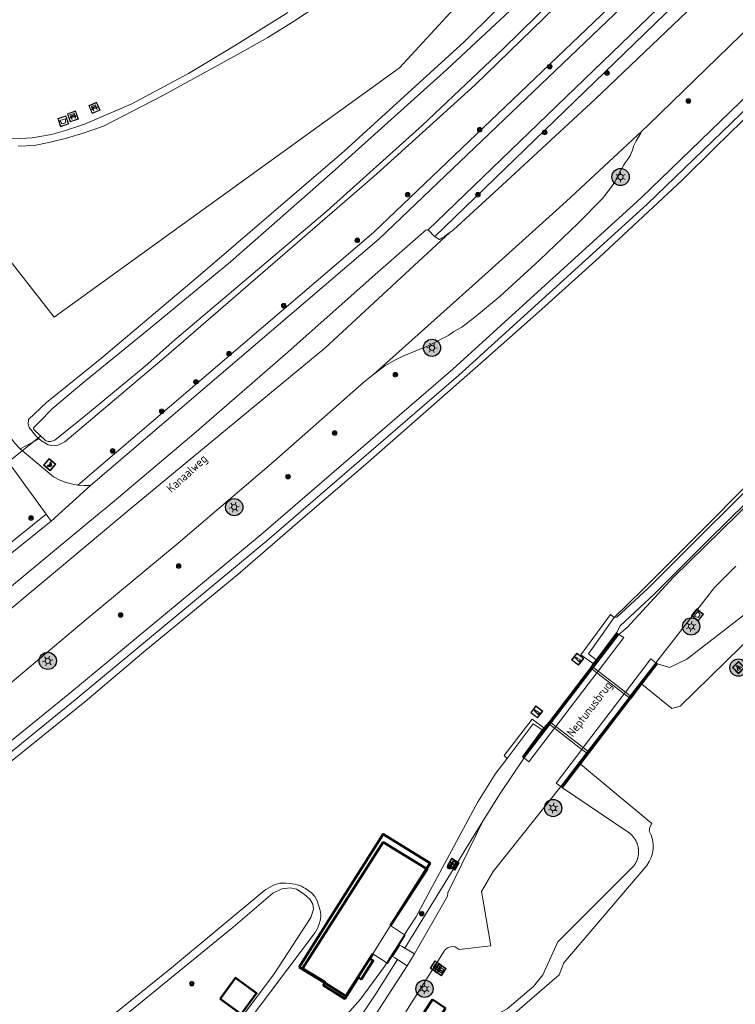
# Model space of a CAD drawing. Header units: metres. Extents: x 94279 to 96109, y 461866 to 463040.
# Tile 30 of 175: x 94806 to 94889, y 462527 to 462641. Entities that reach past the tile are written whole.
import ezdxf
from ezdxf.enums import TextEntityAlignment as Align

# ---------------------------------------------------------------- set-up
doc = ezdxf.new("R2010")
doc.units = ezdxf.units.M
doc.layers.get('0').update_dxf_attribs({"linetype": 'CONTINUOUS'})
for name, color, linetype, lineweight in [('B-WE-OV-LICHTMAST', 252, 'CONTINUOUS', 25), ('B_BEBOUWINGSGRENS_0', 132, 'CONTINUOUS', 50), ('B_OPSTAL_0', 132, 'CONTINUOUS', 50), ('B_OPSTAL_1', 132, 'CONTINUOUS', 50), ('B_WOONBOOT_LIJN_0', 132, 'CONTINUOUS', 50), ('G_GRENS_ALGEMEEN_0', 251, 'CONTINUOUS', 13), ('K_DUIKER_LIJN_-1', 251, 'CONTINUOUS', 13), ('K_KUNSTWERKGRENS_0', 251, 'CONTINUOUS', 13), ('K_KUNSTWERKGRENS_1', 251, 'CONTINUOUS', 13), ('Q_AFVALBAK_0', 251, 'CONTINUOUS', 13), ('Q_BALUSTRADE_LIJN_0', 251, 'CONTINUOUS', 13), ('Q_BANK_0', 251, 'CONTINUOUS', 13), ('Q_BETAALAUTOMAAT_0', 251, 'CONTINUOUS', 13), ('Q_BOOM_0', 251, 'CONTINUOUS', 13), ('Q_DAMWAND_0', 251, 'CONTINUOUS', 13), ('Q_ELEKTRAKAST_0', 251, 'CONTINUOUS', 13), ('Q_LICHTMAST_0', 251, 'CONTINUOUS', 13), ('Q_LICHTPUNT_1', 251, 'CONTINUOUS', 13), ('Q_MEERPAAL_0', 251, 'CONTINUOUS', 13), ('Q_STRAATNAAMBORD_0', 251, 'CONTINUOUS', 13), ('Q_VERKEERSBORDPAAL_0', 251, 'CONTINUOUS', 13), ('T_CULTUURGRENS_0', 251, 'CONTINUOUS', 13), ('T_WALBESCHERMING_0', 251, 'CONTINUOUS', 13), ('V_WEGGRENS_0', 251, 'CONTINUOUS', 13), ('V_WEGGRENS_1', 251, 'CONTINUOUS', 13), ('W_KADEMUUR_30CM_0', 251, 'CONTINUOUS', 13), ('W_WALBESCHERMING_LIJN_0', 251, 'CONTINUOUS', 13), ('W_WATERGRENS_0', 251, 'CONTINUOUS', 13), ('Z_KUNSTWERKNAAM_1', 251, 'CONTINUOUS', 13), ('Z_STRAATNAAM_0', 251, 'CONTINUOUS', 13)]:
    doc.layers.add(name, color=color, linetype=linetype, lineweight=lineweight)
doc.styles.get("Standard").update_dxf_attribs({"font": 'isocp.shx'})

# ---------------------------------------------------------------- blocks, each defined once
blk = doc.blocks.new('Q_LICHTMAST')
for points in [[(-0.26, 0.15), (-0.52, 0.3)], [(0, 0.3), (0, 0.6)], [(0.26, 0.15), (0.52, 0.3)], [(-0.26, -0.15), (-0.52, -0.3)], [(0, -0.3), (0, -0.6)], [(0.26, -0.15), (0.52, -0.3)]]:
    blk.add_lwpolyline(points)
blk.add_circle((0, 0), 0.3)
blk = doc.blocks.new('Q_VERKEERSBORDPAAL')
for points in [[(-0.5, 0.5), (0.5, 0.5), (0.5, -0.5), (-0.5, -0.5)], [(-0.08, 0.33), (0.07, 0.33), (0.07, -0.33), (-0.08, -0.33)]]:
    blk.add_lwpolyline(points, close=True)
blk.add_lwpolyline([(-0.44, 0.46), (0.44, 0.46, -0.414214), (0.46, 0.44), (0.46, -0.44, -0.414214), (0.44, -0.46), (-0.44, -0.46, -0.414214), (-0.46, -0.44), (-0.46, 0.44), (-0.46, 0.44), (-0.46, 0.45), (-0.46, 0.45), (-0.46, 0.45), (-0.46, 0.45), (-0.46, 0.45), (-0.46, 0.45), (-0.46, 0.46), (-0.46, 0.46), (-0.46, 0.46), (-0.45, 0.46), (-0.45, 0.46), (-0.45, 0.46), (-0.45, 0.46), (-0.45, 0.46), (-0.45, 0.46), (-0.44, 0.46), (-0.44, 0.46)], format="xyb")
blk = doc.blocks.new('Q_LICHTPUNT')
for points in [[(-0.5, 0.5), (0.5, 0.5), (0.5, -0.5), (-0.5, -0.5)], [(-0.46, 0.46), (0.46, 0.46), (0.46, -0.46), (-0.46, -0.46)], [(-0.12, 0.08), (-0.08, 0.05), (-0.26, -0.23), (-0.3, -0.2)], [(-0.03, 0.03), (0.02, 0.03), (0.02, -0.3), (-0.03, -0.3)], [(0.08, 0.05), (0.12, 0.08), (0.29, -0.21), (0.25, -0.24)]]:
    blk.add_lwpolyline(points, close=True)
blk.add_circle((0, 0.21), 0.103)
blk = doc.blocks.new('Q_BETAALAUTOMAAT')
blk.add_lwpolyline([(-0.5, 0.5), (0.5, 0.5), (0.5, -0.5), (-0.5, -0.5)], close=True)
for points in [[(-0.44, 0.46), (0.44, 0.46, -0.414214), (0.46, 0.44), (0.46, -0.44, -0.414214), (0.44, -0.46), (-0.44, -0.46, -0.414214), (-0.46, -0.44), (-0.46, 0.44), (-0.46, 0.44), (-0.46, 0.45), (-0.46, 0.45), (-0.46, 0.45), (-0.46, 0.45), (-0.46, 0.45), (-0.46, 0.45), (-0.46, 0.46), (-0.46, 0.46), (-0.46, 0.46), (-0.45, 0.46), (-0.45, 0.46), (-0.45, 0.46), (-0.45, 0.46), (-0.45, 0.46), (-0.45, 0.46), (-0.44, 0.46), (-0.44, 0.46)], [(-0.2, 0.03, 0.050902), (-0.2, -0.03)], [(0, 0.29, 0.299915), (-0.19, 0.1)], [(-0.11, 0.03, 0.069027), (-0.11, -0.03)], [(0, 0.2, 0.158079), (-0.09, 0.1)], [(0.15, 0.29, 0.138529), (0, 0.29)], [(0.14, 0.2, 0.200552), (0, 0.2)], [(-0.18, -0.1, 0.345501), (0.02, -0.28)], [(-0.09, -0.1, 0.158478), (0.01, -0.2)], [(0.01, -0.2, 0.260272), (0.13, -0.18)], [(0.02, -0.28, 0.17253), (0.15, -0.27)]]:
    blk.add_lwpolyline(points, format="xyb")
for points in [[(-0.2, 0.03), (-0.27, 0.03), (-0.27, 0.1)], [(-0.27, 0.1), (-0.19, 0.1)], [(0.06, 0.03), (-0.11, 0.03)], [(-0.09, 0.1), (0.06, 0.1)], [(0.06, 0.1), (0.06, 0.03)], [(0.15, 0.29), (0.14, 0.2)], [(-0.18, -0.1), (-0.27, -0.1), (-0.27, -0.03)], [(-0.27, -0.03), (-0.2, -0.03)], [(-0.11, -0.03), (0.06, -0.03)], [(0.06, -0.1), (-0.09, -0.1)], [(0.06, -0.03), (0.06, -0.1)], [(0.13, -0.18), (0.15, -0.27)]]:
    blk.add_lwpolyline(points)
blk = doc.blocks.new('Q_BANK')
blk.add_lwpolyline([(-0.5, 0.5), (0.5, 0.5), (0.5, -0.5), (-0.5, -0.5)], close=True)
blk.add_lwpolyline([(-0.44, 0.46), (0.44, 0.46, -0.414214), (0.46, 0.44), (0.46, -0.44, -0.414214), (0.44, -0.46), (-0.44, -0.46, -0.414214), (-0.46, -0.44), (-0.46, 0.44), (-0.46, 0.44), (-0.46, 0.45), (-0.46, 0.45), (-0.46, 0.45), (-0.46, 0.45), (-0.46, 0.45), (-0.46, 0.45), (-0.46, 0.46), (-0.46, 0.46), (-0.46, 0.46), (-0.45, 0.46), (-0.45, 0.46), (-0.45, 0.46), (-0.45, 0.46), (-0.45, 0.46), (-0.45, 0.46), (-0.44, 0.46), (-0.44, 0.46)], format="xyb")
for points in [[(-0.27, 0.02), (-0.37, -0.08)], [(-0.18, 0.13), (-0.27, 0.13), (-0.27, 0.28)], [(-0.27, 0.28), (0.26, 0.28), (0.26, 0.13), (0.17, 0.13)], [(-0.18, 0.02), (-0.27, 0.02)], [(-0.27, 0.02), (-0.18, 0.02)], [(-0.18, 0.02), (-0.18, 0.13)], [(-0.18, 0.13), (-0.14, 0.13)], [(-0.14, 0.13), (-0.14, 0.02)], [(0.13, 0.13), (-0.14, 0.13)], [(0.13, 0.02), (-0.14, 0.02)], [(-0.14, 0.02), (0.13, 0.02)], [(0.13, 0.02), (-0.14, 0.02)], [(-0.14, 0.02), (0.13, 0.02)], [(-0.14, 0.02), (0.13, 0.02)], [(0.13, 0.02), (0.13, 0.13)], [(0.13, 0.13), (0.17, 0.13)], [(0.17, 0.13), (0.17, 0.02)], [(0.17, 0.02), (0.26, 0.02)], [(0.17, 0.02), (0.26, 0.02)], [(0.26, 0.02), (0.36, -0.08)], [(-0.24, -0.08), (-0.37, -0.08)], [(-0.19, -0.08), (-0.19, -0.27), (-0.24, -0.27), (-0.24, -0.08)], [(-0.24, -0.08), (-0.19, -0.08)], [(0.18, -0.08), (-0.19, -0.08)], [(0.23, -0.08), (0.23, -0.27), (0.18, -0.27), (0.18, -0.08)], [(0.18, -0.08), (0.23, -0.08)], [(0.36, -0.08), (0.23, -0.08)]]:
    blk.add_lwpolyline(points)
blk = doc.blocks.new('Q_ELEKTRAKAST')
for points in [[(-0.5, 0.5), (0.5, 0.5), (0.5, -0.5), (-0.5, -0.5)], [(-0.26, 0.26), (0.25, 0.26), (0.25, 0.19), (-0.26, 0.19)], [(-0.26, 0.11), (0.25, 0.11), (0.25, -0.33), (-0.26, -0.33)]]:
    blk.add_lwpolyline(points, close=True)
blk.add_lwpolyline([(-0.44, 0.46), (0.44, 0.46, -0.414214), (0.46, 0.44), (0.46, -0.44, -0.414214), (0.44, -0.46), (-0.44, -0.46, -0.414214), (-0.46, -0.44), (-0.46, 0.44), (-0.46, 0.44), (-0.46, 0.45), (-0.46, 0.45), (-0.46, 0.45), (-0.46, 0.45), (-0.46, 0.45), (-0.46, 0.45), (-0.46, 0.46), (-0.46, 0.46), (-0.46, 0.46), (-0.45, 0.46), (-0.45, 0.46), (-0.45, 0.46), (-0.45, 0.46), (-0.45, 0.46), (-0.45, 0.46), (-0.44, 0.46), (-0.44, 0.46)], format="xyb")
blk.add_lwpolyline([(-0.18, 0, -1), (-0.18, -0.07, -1)], format="xyb", close=True)
blk.add_lwpolyline([(0.04, 0.09), (-0.06, -0.11), (0.04, -0.11), (-0.06, -0.31)])
blk = doc.blocks.new('Q_STRAATNAAMBORD')
for points in [[(-0.5, 0.5), (0.5, 0.5), (0.5, -0.5), (-0.5, -0.5)], [(-0.37, 0.22), (0.36, 0.22), (0.36, -0.21), (-0.37, -0.21)]]:
    blk.add_lwpolyline(points, close=True)
for points in [[(-0.44, 0.46), (0.44, 0.46, -0.414214), (0.46, 0.44), (0.46, -0.44, -0.414214), (0.44, -0.46), (-0.44, -0.46, -0.414214), (-0.46, -0.44), (-0.46, 0.44), (-0.46, 0.44), (-0.46, 0.45), (-0.46, 0.45), (-0.46, 0.45), (-0.46, 0.45), (-0.46, 0.45), (-0.46, 0.45), (-0.46, 0.46), (-0.46, 0.46), (-0.46, 0.46), (-0.45, 0.46), (-0.45, 0.46), (-0.45, 0.46), (-0.45, 0.46), (-0.45, 0.46), (-0.45, 0.46), (-0.44, 0.46), (-0.44, 0.46)], [(-0.29, 0.16), (0.28, 0.16, -0.414214), (0.3, 0.14), (0.3, -0.13, -0.414214), (0.28, -0.16), (-0.29, -0.16, -0.414214), (-0.31, -0.13), (-0.31, 0.14), (-0.31, 0.14), (-0.31, 0.14), (-0.31, 0.14), (-0.31, 0.15), (-0.31, 0.15), (-0.31, 0.15), (-0.3, 0.15), (-0.3, 0.15), (-0.3, 0.15), (-0.3, 0.16), (-0.3, 0.16), (-0.3, 0.16), (-0.3, 0.16), (-0.29, 0.16), (-0.29, 0.16), (-0.29, 0.16), (-0.29, 0.16), (-0.29, 0.16)]]:
    blk.add_lwpolyline(points, format="xyb")
blk = doc.blocks.new('Q_AFVALBAK')
for points in [[(-0.5, 0.5), (0.5, 0.5), (0.5, -0.5), (-0.5, -0.5)], [(-0.34, 0.2), (0.33, 0.2), (0.19, -0.25), (-0.2, -0.25)]]:
    blk.add_lwpolyline(points, close=True)
blk.add_lwpolyline([(-0.44, 0.46), (0.44, 0.46, -0.414214), (0.46, 0.44), (0.46, -0.44, -0.414214), (0.44, -0.46), (-0.44, -0.46, -0.414214), (-0.46, -0.44), (-0.46, 0.44), (-0.46, 0.44), (-0.46, 0.45), (-0.46, 0.45), (-0.46, 0.45), (-0.46, 0.45), (-0.46, 0.45), (-0.46, 0.45), (-0.46, 0.46), (-0.46, 0.46), (-0.46, 0.46), (-0.45, 0.46), (-0.45, 0.46), (-0.45, 0.46), (-0.45, 0.46), (-0.45, 0.46), (-0.45, 0.46), (-0.44, 0.46), (-0.44, 0.46)], format="xyb")
blk = doc.blocks.new('Q_MEERPAAL')
for points in [[(-0.5, 0.5), (0.5, 0.5), (0.5, -0.5), (-0.5, -0.5)], [(-0.08, 0.32), (0.07, 0.32), (0.07, 0.17), (-0.08, 0.17)]]:
    blk.add_lwpolyline(points, close=True)
blk.add_lwpolyline([(-0.44, 0.46), (0.44, 0.46, -0.414214), (0.46, 0.44), (0.46, -0.44, -0.414214), (0.44, -0.46), (-0.44, -0.46, -0.414214), (-0.46, -0.44), (-0.46, 0.44), (-0.46, 0.44), (-0.46, 0.45), (-0.46, 0.45), (-0.46, 0.45), (-0.46, 0.45), (-0.46, 0.45), (-0.46, 0.45), (-0.46, 0.46), (-0.46, 0.46), (-0.46, 0.46), (-0.45, 0.46), (-0.45, 0.46), (-0.45, 0.46), (-0.45, 0.46), (-0.45, 0.46), (-0.45, 0.46), (-0.44, 0.46), (-0.44, 0.46)], format="xyb")
for points in [[(-0.08, 0.12), (-0.14, -0.31)], [(-0.08, 0.12), (0.07, 0.12)], [(0.07, 0.12), (0.12, -0.31)], [(-0.14, -0.31), (0.12, -0.31)]]:
    blk.add_lwpolyline(points)
blk = doc.blocks.new('Q_BOOM')
for radius in [0.27, 0.18, 0.09]:
    blk.add_circle((0, 0), radius)
blk = doc.blocks.new('LM')
at = {"linetype": 'ByBlock'}
h = blk.add_hatch(color=256, dxfattribs=at)
h.dxf.hatch_style = 1
edge = h.paths.add_edge_path()
edge.add_arc((0, 0), 1, 0, 360)
blk.add_circle((0, 0), 1, dxfattribs=at)

msp = doc.modelspace()

# ---------------------------------------------------------------- linework, layer by layer
at = {"layer": 'B_BEBOUWINGSGRENS_0'}
msp.add_lwpolyline([(94829.52, 462527.45), (94831.96, 462525.65), (94833.76, 462528.1), (94831.32, 462529.9), (94829.52, 462527.45)], dxfattribs=at)
at = {"layer": 'B_OPSTAL_0'}
msp.add_lwpolyline([(94855.74, 462526.35), (94854.2, 462527.36), (94853.23, 462525.88), (94854.76, 462524.86), (94855.74, 462526.35)], dxfattribs=at)
at = {"layer": 'B_OPSTAL_1'}
for points in [[(94853.52, 462542.56), (94853.47, 462542.59), (94848.49, 462545.63), (94839.1, 462530.97), (94841.74, 462529.38), (94841.69, 462529.3)], [(94849.35, 462535.96), (94853.61, 462542.5), (94853.52, 462542.56)], [(94841.69, 462529.3), (94841.52, 462529.04), (94844.01, 462527.45), (94845.6, 462529.95), (94845.92, 462529.71), (94847.32, 462531.89), (94846.95, 462532.09), (94847.28, 462532.69)]]:
    msp.add_lwpolyline(points, dxfattribs=at)
at = {"layer": 'B_WOONBOOT_LIJN_0'}
msp.add_line((94838.71, 462531.14), (94841.69, 462529.3), dxfattribs=at)
for points in [[(94853.52, 462542.56), (94853.93, 462543.21), (94848.48, 462546.58), (94843.06, 462538.01), (94838.71, 462531.14)], [(94849.35, 462535.96), (94849.9, 462536.84), (94853.52, 462542.56)], [(94841.69, 462529.3), (94844.16, 462527.77), (94847.28, 462532.69)]]:
    msp.add_lwpolyline(points, dxfattribs=at)
at = {"layer": 'G_GRENS_ALGEMEEN_0'}
for p, q in [((94851.01, 462533.35), (94860.07, 462548.07)), ((94852.14, 462532.67), (94851.01, 462533.35)), ((94851.26, 462531.3), (94850.16, 462532))]:
    msp.add_line(p, q, dxfattribs=at)
for points in [[(94979.66, 462678.22), (94976.04, 462674.04), (94965.18, 462661.96), (94961.87, 462658.41), (94957.42, 462653.6), (94948.23, 462644), (94935.81, 462631.13), (94925.27, 462620.33), (94916.12, 462611.32), (94903.18, 462598.8), (94892.32, 462588.08), (94885.56, 462581.43), (94879.29, 462575.17), (94875.63, 462571.77), (94875.33, 462571.76)], [(94744.97, 462509.9), (94768.94, 462527.67), (94789.13, 462543.07), (94812.69, 462562.19), (94834.94, 462580.65), (94857.23, 462599.86), (94879.16, 462619.76), (94898.76, 462638.68)], [(94875.33, 462571.76), (94872.35, 462567.52), (94873.25, 462566.84)], [(94866.96, 462558.68), (94865.9, 462559.4), (94862.89, 462555.35)], [(94850.16, 462532), (94849.83, 462532.21), (94849.58, 462532.37), (94850.43, 462533.7), (94850.7, 462533.54), (94851.01, 462533.35)], [(94837.75, 462513.82), (94845.05, 462524.14), (94847.61, 462528.01), (94850.16, 462532)]]:
    msp.add_lwpolyline(points, dxfattribs=at)
at = {"layer": 'K_DUIKER_LIJN_-1'}
msp.add_line((94808.67, 462592.85), (94803.3, 462588.54), dxfattribs=at)
at = {"layer": 'K_KUNSTWERKGRENS_0'}
for p, q in [((94875.59, 462569.98), (94873.25, 462566.84)), ((94875.68, 462569.93), (94875.59, 462569.98)), ((94875.89, 462569.79), (94875.68, 462569.93)), ((94875.68, 462569.93), (94875.68, 462569.93)), ((94873.25, 462566.84), (94872.9, 462566.39)), ((94878.56, 462564), (94880.36, 462566.35)), ((94864.86, 462555.43), (94867.84, 462559.32)), ((94867.84, 462559.32), (94868.39, 462558.89)), ((94866.96, 462558.68), (94864.66, 462555.58)), ((94867.15, 462558.93), (94866.96, 462558.68)), ((94868.39, 462558.89), (94871.58, 462556.43)), ((94872.11, 462556.02), (94869.12, 462552.13)), ((94871.58, 462556.43), (94872.11, 462556.02)), ((94864.66, 462555.58), (94864.86, 462555.43)), ((94869.32, 462551.98), (94871.43, 462554.72)), ((94869.12, 462552.13), (94869.32, 462551.98))]:
    msp.add_line(p, q, dxfattribs=at)
at = {"layer": 'K_KUNSTWERKGRENS_1'}
for p, q in [((94875.68, 462569.93), (94872.58, 462565.9)), ((94872.93, 462565.94), (94875.89, 462569.79)), ((94875.69, 462569.94), (94875.68, 462569.93)), ((94875.89, 462569.79), (94875.69, 462569.94)), ((94880.17, 462566.5), (94877.21, 462562.65)), ((94877.25, 462562.3), (94880.36, 462566.35)), ((94877.25, 462562.3), (94880.36, 462566.35)), ((94880.36, 462566.35), (94880.17, 462566.5)), ((94872.58, 462565.9), (94867.8, 462559.67)), ((94872.58, 462565.9), (94867.8, 462559.66)), ((94873.48, 462565.53), (94872.93, 462565.94)), ((94876.66, 462563.08), (94873.48, 462565.53)), ((94877.21, 462562.65), (94876.66, 462563.08)), ((94871.43, 462554.72), (94877.25, 462562.3)), ((94872.46, 462556.07), (94877.25, 462562.3)), ((94867.8, 462559.67), (94864.66, 462555.58)), ((94869.32, 462551.98), (94872.46, 462556.07)), ((94849.35, 462535.96), (94847.28, 462532.69)), ((94850.96, 462534.89), (94849.35, 462535.96)), ((94848.98, 462531.56), (94851.05, 462534.83)), ((94851.05, 462534.83), (94850.96, 462534.89)), ((94847.28, 462532.69), (94848.89, 462531.62)), ((94848.89, 462531.62), (94848.98, 462531.56))]:
    msp.add_line(p, q, dxfattribs=at)
msp.add_lwpolyline([(94867.8, 462559.66), (94867.25, 462558.95), (94866.92, 462558.52), (94864.66, 462555.58)], dxfattribs=at)
at = {"layer": 'Q_BALUSTRADE_LIJN_0'}
for p, q in [((94872.68, 462565.82), (94875.75, 462569.82)), ((94880.25, 462566.37), (94877.17, 462562.37)), ((94867.9, 462559.59), (94872.68, 462565.82)), ((94877.17, 462562.37), (94872.37, 462556.14)), ((94864.81, 462555.55), (94867.9, 462559.59)), ((94872.37, 462556.14), (94869.25, 462552.09))]:
    msp.add_line(p, q, dxfattribs=at)
at = {"layer": 'Q_DAMWAND_0'}
for p, q in [((94878.56, 462564), (94882.03, 462561.18)), ((94879.5, 462547.4), (94879.7, 462547.83))]:
    msp.add_line(p, q, dxfattribs=at)
msp.add_lwpolyline([(94879.7, 462547.83), (94875.56, 462551.28), (94871.43, 462554.72)], dxfattribs=at)
at = {"layer": 'T_CULTUURGRENS_0'}
msp.add_line((94808.5, 462592.51), (94806.28, 462591.33), dxfattribs=at)
for points in [[(94950.95, 462732.93), (94944.69, 462724.78), (94943.43, 462723.09), (94942.76, 462722.09), (94942.12, 462721.1), (94941.49, 462720.09), (94940.88, 462719.08), (94940.29, 462718.05), (94935.48, 462709.24), (94931.54, 462702.8), (94927.74, 462697.34), (94916.68, 462684.53), (94908.03, 462675.26), (94896.36, 462663.48), (94888.3, 462655.61), (94847.35, 462616.48), (94812.98, 462587.13)], [(94912.47, 462714.48), (94891.58, 462689.44), (94883, 462671.06), (94850.37, 462635.62), (94810.24, 462606.66), (94778.61, 462647.08)], [(94875.59, 462569.98), (94876.04, 462570.79), (94879.98, 462574.45), (94886.27, 462580.72), (94893.02, 462587.37), (94903.88, 462598.09), (94916.81, 462610.6), (94925.98, 462619.62), (94936.53, 462630.43), (94948.95, 462643.3), (94958.14, 462652.91), (94962.61, 462657.73), (94965.91, 462661.29), (94976.79, 462673.38), (94980.42, 462677.57), (94985.51, 462683.44), (94997.38, 462697.42), (95011.48, 462713.95)], [(94808.5, 462592.51), (94808.77, 462592.26), (94809.54, 462591.82), (94810.21, 462591.71), (94810.61, 462591.74), (94811.48, 462592.15), (94823.26, 462602.13), (94847.75, 462623.28), (94859.18, 462633.65), (94881.77, 462655.61), (94892.91, 462667.13), (94921.73, 462697.85), (94927.1, 462704.44), (94927.51, 462705.12), (94927.8, 462705.8), (94927.82, 462706.17), (94927.65, 462706.66), (94927.28, 462707.02), (94926.77, 462707.33), (94926.18, 462707.41), (94925.22, 462707.29), (94924.54, 462706.95)], [(94905.18, 462686.28), (94894.72, 462675.75), (94882.25, 462662.7), (94857.88, 462638.64), (94843.96, 462625.92), (94827.25, 462611.59), (94815.79, 462601.92), (94809.34, 462596.71), (94807.24, 462594.74), (94807.23, 462594.21), (94807.34, 462593.82), (94808.08, 462592.91), (94808.5, 462592.51)], [(94744.38, 462510.71), (94768.34, 462528.47), (94788.51, 462543.85), (94812.06, 462562.97), (94834.29, 462581.41), (94856.57, 462600.61), (94878.47, 462620.49), (94898.05, 462639.39)], [(94809.32, 462583.77), (94779.66, 462559.94), (94753.58, 462540.05), (94740.71, 462530.77), (94705.38, 462506.11), (94697.8, 462500.82), (94692.56, 462497.16), (94652.01, 462470.53), (94627.26, 462455.61), (94585.91, 462431.96), (94542.15, 462407.96), (94515.33, 462394.29)], [(94900.79, 462582.06), (94891.82, 462573.09), (94883.8, 462566.89), (94881.75, 462565.96), (94880.36, 462566.35)], [(94869.32, 462551.98), (94877.07, 462546.74), (94877.13, 462546.69), (94877.17, 462546.65), (94877.23, 462546.6), (94877.27, 462546.57), (94877.32, 462546.52), (94877.37, 462546.47), (94877.43, 462546.42), (94877.47, 462546.38), (94877.52, 462546.32), (94877.55, 462546.27), (94877.6, 462546.21)], [(94877.6, 462546.21), (94877.64, 462546.17), (94877.68, 462546.11), (94877.71, 462546.06), (94877.75, 462546), (94877.78, 462545.94), (94877.88, 462545.77), (94877.91, 462545.71), (94877.94, 462545.64), (94877.97, 462545.58), (94877.99, 462545.52), (94878.01, 462545.46), (94878.04, 462545.39), (94878.06, 462545.33), (94878.07, 462545.26), (94878.09, 462545.2), (94878.11, 462545.12), (94878.12, 462545.07), (94878.14, 462544.99), (94878.14, 462544.93), (94878.15, 462544.87), (94878.16, 462544.8), (94878.17, 462544.72), (94878.17, 462544.67), (94878.17, 462544.59), (94878.17, 462544.53), (94878.17, 462544.46), (94878.17, 462544.4), (94878.16, 462544.32), (94878.16, 462544.26), (94878.15, 462544.2), (94878.14, 462544.13), (94878.13, 462544.05), (94878.12, 462544), (94878.1, 462543.92), (94878.09, 462543.86), (94878.07, 462543.8), (94878.05, 462543.74), (94878.03, 462543.67), (94877.96, 462543.48), (94877.93, 462543.42), (94877.9, 462543.36), (94877.87, 462543.29), (94877.84, 462543.24), (94877.81, 462543.18), (94877.77, 462543.12), (94877.74, 462543.07), (94877.7, 462543.01), (94877.65, 462542.94), (94877.62, 462542.9)], [(94877.62, 462542.9), (94868.8, 462534.07), (94867.06, 462530.25), (94865.96, 462528.87), (94862.91, 462526.28), (94859.51, 462524.47), (94857, 462522.63), (94855.95, 462521.23)]]:
    msp.add_lwpolyline(points, dxfattribs=at)
at = {"layer": 'T_WALBESCHERMING_0'}
for points in [[(94808.38, 462594.34), (94807.83, 462593.79), (94807.86, 462593.61), (94809.21, 462592.33), (94809.53, 462592.2), (94809.8, 462592.19)], [(94882.03, 462561.18), (94882.99, 462561.43), (94902.4, 462580.37)], [(94863.5, 462525.55), (94868.93, 462530.23), (94869.48, 462531.63)]]:
    msp.add_lwpolyline(points, dxfattribs=at)
at = {"layer": 'V_WEGGRENS_0'}
for p, q in [((94809.9, 462582.95), (94814.46, 462587.08)), ((94809.9, 462582.95), (94809.32, 462583.77)), ((94851.26, 462531.3), (94852.14, 462532.67))]:
    msp.add_line(p, q, dxfattribs=at)
for points in [[(94979.2, 462737.03), (94967.87, 462723.34), (94958.67, 462712.49), (94949.04, 462701.42), (94939.36, 462690.57), (94929.69, 462680.12), (94920.35, 462670.17), (94910.48, 462659.89), (94900.09, 462649.32), (94890.06, 462639.42), (94879.32, 462628.99), (94878.55, 462628.26)], [(94853.69, 462616.74), (94904.96, 462666.21), (94921.45, 462683.73), (94930.61, 462694.58), (94936.96, 462703.7), (94942.88, 462714.38), (94944.22, 462716.59), (94945.6, 462718.78), (94947.01, 462720.95), (94948.46, 462723.09), (94949.95, 462725.21), (94954.19, 462730.62)], [(94954.96, 462729.97), (94950.75, 462724.61), (94949.29, 462722.52), (94947.84, 462720.39), (94946.44, 462718.24), (94945.07, 462716.07), (94943.75, 462713.87), (94937.81, 462703.17), (94931.4, 462693.97), (94922.2, 462683.06), (94905.67, 462665.51), (94854.5, 462616.02)], [(94958.13, 462721.83), (94956.28, 462719.56), (94956.24, 462719.52), (94946.02, 462707.59), (94935.68, 462695.91), (94925.16, 462684.45), (94914.88, 462673.56), (94904.54, 462662.79), (94894.29, 462652.41), (94883.82, 462642.14), (94873.13, 462631.96), (94862.3, 462621.97), (94856.65, 462616.79), (94856.23, 462616.46)], [(94875.89, 462569.79), (94876.86, 462570.6), (94882.25, 462576.42), (94893.28, 462587.25), (94929.74, 462622.78), (94953.2, 462646.31), (94969.32, 462663.97), (94983.12, 462679.39), (94989.79, 462687.22), (95003.44, 462703.25), (95008.34, 462709.28), (95012.02, 462713.73)], [(94814.46, 462587.08), (94848.02, 462615.74), (94889, 462654.89)], [(94841.01, 462642.94), (94838.06, 462641.01), (94835.07, 462639.15), (94831.56, 462637.15), (94822.95, 462632.43), (94815.98, 462628.83), (94813.71, 462628.06), (94811.66, 462627.44), (94809.6, 462626.93), (94807.92, 462626.6), (94806.05, 462626.49)], [(94805.01, 462627.36), (94806.3, 462627.41), (94807.67, 462627.49), (94809.91, 462627.85), (94811.57, 462628.31), (94813.76, 462629.06), (94819.2, 462631.37), (94825.84, 462634.96), (94831.19, 462638.16), (94837.38, 462642.05)], [(94777.12, 462630.6), (94778.9, 462628.63), (94787.69, 462616.8), (94803.42, 462595.1), (94805.62, 462592.05), (94805.75, 462591.91), (94805.88, 462591.76), (94806.01, 462591.62), (94806.15, 462591.47), (94806.28, 462591.33)], [(94878.55, 462628.26), (94878.47, 462628.09), (94878.43, 462628.01), (94877.88, 462627.14), (94877.6, 462626.49), (94877.54, 462626.33), (94877.47, 462626.06), (94877.31, 462625.7), (94877.22, 462625.47), (94876.96, 462625.05), (94876.63, 462624.57), (94876.43, 462624.26), (94875.74, 462623.03), (94875.41, 462622.34), (94874.92, 462621.64), (94873.96, 462620.41), (94871.14, 462617.55), (94866.68, 462613.29), (94862.07, 462609.07), (94859.14, 462606.63), (94857.62, 462605.48), (94856.71, 462604.97), (94856.12, 462604.55), (94855.77, 462604.34), (94853.71, 462603.32), (94850.77, 462602.13), (94849.84, 462601.64), (94848.69, 462600.98), (94847.4, 462600.03)], [(94878.55, 462628.26), (94869.75, 462620.08), (94859.56, 462610.89), (94847.4, 462600.03)], [(94764.25, 462540.15), (94774.81, 462548.54), (94786.2, 462557.45), (94798.14, 462566.9), (94808.97, 462575.91), (94819.19, 462584.45), (94830.4, 462593.69), (94841.7, 462603.04), (94856.23, 462616.46)], [(94853.69, 462616.74), (94853.49, 462616.8), (94847.54, 462611.6), (94837.39, 462602.57), (94826.46, 462593.08), (94816.46, 462584.65)], [(94854.5, 462616.02), (94854.35, 462616.13), (94853.86, 462616.62), (94853.69, 462616.74)], [(94856.23, 462616.46), (94855.89, 462616.23), (94855.6, 462616.01), (94855.33, 462615.84), (94855.11, 462615.7), (94855.03, 462615.65), (94854.98, 462615.67), (94854.5, 462616.02)], [(94847.4, 462600.03), (94846.28, 462599.12), (94835.77, 462589.87), (94824.64, 462580.37), (94813.97, 462571.53), (94799.94, 462559.76)], [(94806.28, 462591.33), (94810.15, 462588.09), (94810.82, 462587.75), (94811.51, 462587.48), (94812.23, 462587.27), (94812.97, 462587.13), (94812.98, 462587.13)], [(94809.32, 462583.77), (94805.51, 462589), (94805.17, 462589.42)], [(94812.98, 462587.13), (94813.71, 462587.07), (94814.46, 462587.08)], [(94816.46, 462584.65), (94815.52, 462583.86), (94803.4, 462573.89), (94792.07, 462564.69), (94779.9, 462555.09), (94763.99, 462542.7)], [(94705.95, 462505.29), (94741.29, 462529.95), (94754.18, 462539.24), (94780.28, 462559.15), (94809.9, 462582.95)], [(94889.47, 462577.7), (94887.01, 462575.25), (94880.17, 462566.5)], [(94875.89, 462569.79), (94876.47, 462569.43), (94873.48, 462565.53)], [(94876.66, 462563.08), (94879.6, 462566.94), (94880.17, 462566.5)], [(94868.39, 462558.89), (94865.4, 462554.99), (94864.86, 462555.43)], [(94869.12, 462552.13), (94868.6, 462552.52), (94871.58, 462556.43)], [(94860.07, 462548.07), (94862.1, 462551.32), (94864.86, 462555.43)], [(94869.12, 462552.13), (94861.28, 462542.23), (94859.9, 462539.9), (94860.19, 462538.35), (94860.98, 462533.62), (94857.32, 462533.18), (94857.1, 462533.35), (94856.85, 462533.47), (94856.58, 462533.52), (94856.3, 462533.5), (94856.03, 462533.41), (94855.8, 462533.25), (94855.62, 462533.05), (94855.57, 462532.98), (94851.1, 462525.93)], [(94852.14, 462532.67), (94855.97, 462539.39), (94855.99, 462539.77), (94860.07, 462548.07)], [(94824.77, 462515.58), (94835.81, 462530.37), (94840.09, 462536.91), (94840.37, 462537.87), (94840.32, 462538.46), (94839.96, 462539.01), (94839.31, 462539.61), (94838.42, 462540.2), (94837.66, 462540.36), (94836.71, 462540.21), (94835.66, 462539.72), (94831.03, 462535.77), (94817.15, 462524.41), (94802.48, 462512.85), (94795.5, 462507.73), (94795.75, 462507.04), (94798.77, 462502.62), (94803.35, 462496.95), (94803.58, 462496.46), (94803.45, 462496.03), (94797.04, 462488.21), (94796.4, 462487.39)], [(94838.82, 462513.08), (94847.79, 462525.88), (94851.26, 462531.3)]]:
    msp.add_lwpolyline(points, dxfattribs=at)
at = {"layer": 'V_WEGGRENS_1'}
for p, q in [((94868, 462559.51), (94872.78, 462565.74)), ((94868.54, 462559.09), (94873.32, 462565.33)), ((94872.78, 462565.74), (94872.93, 462565.94)), ((94873.32, 462565.33), (94873.48, 462565.53)), ((94871.73, 462556.63), (94876.51, 462562.88)), ((94876.51, 462562.88), (94876.66, 462563.08)), ((94877.21, 462562.65), (94877.06, 462562.46)), ((94877.06, 462562.46), (94872.26, 462556.22)), ((94867.84, 462559.32), (94868, 462559.51)), ((94868.39, 462558.89), (94868.54, 462559.09)), ((94871.58, 462556.43), (94871.73, 462556.63)), ((94872.26, 462556.22), (94872.11, 462556.02))]:
    msp.add_line(p, q, dxfattribs=at)
at = {"layer": 'W_KADEMUUR_30CM_0'}
for p, q in [((94871.47, 462567.4), (94874.92, 462572.11)), ((94874.92, 462572.11), (94875.33, 462571.76)), ((94872.9, 462566.39), (94871.47, 462567.4)), ((94872.58, 462565.9), (94872.58, 462565.9)), ((94872.58, 462565.9), (94872.68, 462565.82)), ((94872.68, 462565.82), (94872.78, 462565.74)), ((94872.78, 462565.74), (94873.32, 462565.33)), ((94873.32, 462565.33), (94876.51, 462562.88)), ((94876.51, 462562.88), (94877.06, 462562.46)), ((94877.06, 462562.46), (94877.17, 462562.37)), ((94877.17, 462562.37), (94877.25, 462562.3)), ((94877.25, 462562.3), (94877.25, 462562.3)), ((94862.53, 462555.71), (94865.79, 462559.95)), ((94865.79, 462559.95), (94867.15, 462558.93)), ((94867.8, 462559.66), (94867.15, 462558.93)), ((94867.8, 462559.67), (94867.8, 462559.66)), ((94868, 462559.51), (94867.9, 462559.59)), ((94868.54, 462559.09), (94868, 462559.51)), ((94871.73, 462556.63), (94868.54, 462559.09)), ((94862.89, 462555.35), (94862.53, 462555.71)), ((94872.26, 462556.22), (94871.73, 462556.63)), ((94872.37, 462556.14), (94872.26, 462556.22)), ((94872.46, 462556.07), (94872.37, 462556.14))]:
    msp.add_line(p, q, dxfattribs=at)
for points in [[(94872.9, 462566.39), (94872.58, 462565.9), (94872.58, 462565.9)], [(94877.25, 462562.3), (94877.26, 462562.3), (94878.56, 462564)], [(94867.9, 462559.59), (94867.8, 462559.67), (94867.8, 462559.67)], [(94871.43, 462554.72), (94872.46, 462556.07), (94872.46, 462556.07)]]:
    msp.add_lwpolyline(points, dxfattribs=at)
at = {"layer": 'W_WALBESCHERMING_LIJN_0'}
msp.add_line((94848.89, 462531.62), (94848.89, 462531.62), dxfattribs=at)
for points in [[(94875.33, 462571.76), (94878.65, 462575.01), (94883.57, 462579.93), (94892.75, 462589.1)], [(94862.89, 462555.35), (94861.58, 462553.66), (94859.46, 462550.24), (94857.83, 462547.25), (94852.26, 462536.95), (94850.98, 462534.93), (94850.96, 462534.89)], [(94824.79, 462514.22), (94840.58, 462535.16), (94840.73, 462535.41), (94840.87, 462535.68), (94840.98, 462535.96), (94841.08, 462536.24), (94841.15, 462536.53), (94841.2, 462536.76), (94841.22, 462537), (94841.22, 462537.23), (94841.19, 462537.47), (94841.15, 462537.7), (94840.81, 462538.83), (94840.54, 462539.33), (94840.14, 462539.75), (94839.45, 462540.27), (94839.23, 462540.4), (94839, 462540.52), (94838.76, 462540.61), (94838.51, 462540.69), (94838.26, 462540.75), (94837.91, 462540.82), (94837.55, 462540.86), (94837.2, 462540.88), (94836.84, 462540.88), (94836.48, 462540.87), (94835.72, 462540.67), (94834.83, 462540.15)], [(94834.73, 462540.07), (94823.88, 462531.05), (94809.73, 462519.68), (94793.35, 462507.11), (94802.36, 462495.63), (94783.77, 462472.65), (94783.21, 462472.03), (94782.38, 462471.11), (94775.18, 462463.11), (94773.69, 462461.84), (94770.56, 462459.15), (94764.16, 462455.92), (94763.49, 462455.59)], [(94850.96, 462534.89), (94848.98, 462531.77), (94848.89, 462531.62)], [(94848.89, 462531.62), (94848.63, 462531.22), (94845.86, 462527.39), (94842.49, 462523.63), (94835.67, 462515.08)]]:
    msp.add_lwpolyline(points, dxfattribs=at)
at = {"layer": 'W_WATERGRENS_0'}
msp.add_line((94834.83, 462540.15), (94834.73, 462540.07), dxfattribs=at)
for points in [[(94896.82, 462676.41), (94886.67, 462665.69), (94876.41, 462655.27), (94866.02, 462644.91), (94855.9, 462635.42), (94842.54, 462623.46), (94830.74, 462613.09), (94821.21, 462605.2), (94813.93, 462599.3), (94810.09, 462596.07), (94808.38, 462594.34)], [(94809.8, 462592.19), (94810.3, 462592.35), (94814.13, 462595.43), (94820.83, 462600.95), (94824.25, 462604.02), (94841.99, 462619.01), (94853.02, 462628.92), (94862.42, 462637.82), (94874.23, 462649.4), (94883.49, 462658.67), (94893.77, 462669.1)], [(94896.56, 462635.61), (94887.03, 462626.3), (94883.23, 462622.57), (94873.58, 462613.59), (94866.93, 462607.56), (94860.14, 462601.56), (94846.44, 462589.53), (94839.69, 462583.76), (94831.6, 462576.76), (94824.13, 462570.62), (94820.91, 462567.96), (94813.81, 462561.94), (94806.55, 462556.09), (94792.68, 462544.99), (94777.12, 462532.96), (94762.91, 462522.24)], [(94869.48, 462531.63), (94879.12, 462542.95), (94879.41, 462543.39), (94879.63, 462543.87), (94879.78, 462544.37), (94879.86, 462544.89), (94879.86, 462545.42), (94879.78, 462545.94), (94879.63, 462546.45), (94879.4, 462546.92), (94879.5, 462547.4)]]:
    msp.add_lwpolyline(points, dxfattribs=at)

# ---------------------------------------------------------------- block references
at = {"layer": 'B-WE-OV-LICHTMAST'}
for p in [(94876.08, 462622.93), (94854.16, 462603.08), (94831.17, 462584.57), (94884.28, 462570.71), (94809.49, 462566.71), (94889.78, 462565.93), (94868.24, 462549.61), (94853.29, 462528.62)]:
    msp.add_blockref('LM', p, dxfattribs=at)
at = {"layer": 'Q_AFVALBAK_0'}
for p, rotation in [((94811.29, 462629.4), 18.99242065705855), ((94885.02, 462572.05), 51.98157470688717)]:
    msp.add_blockref('Q_AFVALBAK', p, dxfattribs=dict(at, rotation=rotation))
at = {"layer": 'Q_BANK_0'}
for p, rotation in [((94814.91, 462630.96), 22.99628563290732), ((94812.42, 462629.97), 18.99242065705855)]:
    msp.add_blockref('Q_BANK', p, dxfattribs=dict(at, rotation=rotation))
at = {"layer": 'Q_BETAALAUTOMAAT_0', "rotation": 140.0984512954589}
msp.add_blockref('Q_BETAALAUTOMAAT', (94809.71, 462589.51), dxfattribs=at)
at = {"layer": 'Q_BOOM_0'}
for p, rotation in [((94867.84, 462635.76), 43.69166032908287), ((94874.51, 462635), 44.04439053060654), ((94883.97, 462631.76), 44.1556452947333), ((94859.7, 462628.41), 43.69166032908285), ((94867.26, 462628.1), 44.04439053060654), ((94851.33, 462620.87), 43.69166032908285), ((94859.49, 462620.87), 44.04439053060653), ((94845.47, 462615.56), 40.49527728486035), ((94836.93, 462607.98), 40.49527728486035), ((94830.56, 462602.39), 40.49527728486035), ((94849.9, 462599.95), 29.99172868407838), ((94826.72, 462599.13), 40.49527728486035), ((94822.74, 462595.71), 40.49527728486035), ((94842.84, 462593.18), 41.35453565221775), ((94817.03, 462591.11), 40.49527728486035), ((94837.42, 462588.12), 41.35453565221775), ((94807.55, 462583.3), 38.78400768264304), ((94824.71, 462577.72), 39.65845154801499), ((94817.96, 462572.04), 39.65845154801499), ((94856.21, 462542.78), 58.38142409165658), ((94852.95, 462537.35), 61.60314160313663), ((94826.24, 462529.22), 39.30649155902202)]:
    msp.add_blockref('Q_BOOM', p, dxfattribs=dict(at, rotation=rotation))
at = {"layer": 'Q_ELEKTRAKAST_0', "rotation": 57.56038432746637}
for p in [(94854.65, 462531.17), (94855.11, 462530.81)]:
    msp.add_blockref('Q_ELEKTRAKAST', p, dxfattribs=at)
at = {"layer": 'Q_LICHTMAST_0'}
for p, rotation in [((94876.08, 462622.93), 60.54715899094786), ((94854.16, 462603.08), 26.52040222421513), ((94831.17, 462584.57), 40.49000702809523), ((94884.28, 462570.71), 51.98157470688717), ((94809.49, 462566.71), 39.98588072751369), ((94868.24, 462549.61), 51.63340351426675), ((94853.29, 462528.62), 57.56038432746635)]:
    msp.add_blockref('Q_LICHTMAST', p, dxfattribs=dict(at, rotation=rotation))
at = {"layer": 'Q_LICHTPUNT_1', "rotation": 44.3533766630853}
msp.add_blockref('Q_LICHTPUNT', (94889.78, 462565.93), dxfattribs=at)
at = {"layer": 'Q_MEERPAAL_0', "rotation": 52.68840490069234}
for p in [(94871.09, 462566.91), (94866.33, 462560.78)]:
    msp.add_blockref('Q_MEERPAAL', p, dxfattribs=at)
at = {"layer": 'Q_STRAATNAAMBORD_0', "rotation": 58.38142409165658}
msp.add_blockref('Q_STRAATNAAMBORD', (94856.63, 462543.09), dxfattribs=at)
at = {"layer": 'Q_VERKEERSBORDPAAL_0', "rotation": 58.38142409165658}
msp.add_blockref('Q_VERKEERSBORDPAAL', (94856.63, 462543.09), dxfattribs=at)

# ---------------------------------------------------------------- texts
at = {"layer": 'Z_KUNSTWERKNAAM_1', "linetype": 'Continuous'}
msp.add_text('Neptunusbrug', height=1, rotation=52.4768, dxfattribs=at).set_placement((94872.57, 462561.04), align=Align.MIDDLE)
at = {"layer": 'Z_STRAATNAAM_0', "linetype": 'Continuous'}
msp.add_text('Kanaalweg', height=1, rotation=42.2772, dxfattribs=at).set_placement((94825.76, 462588.38), align=Align.MIDDLE)

doc.saveas('drawing.dxf')
